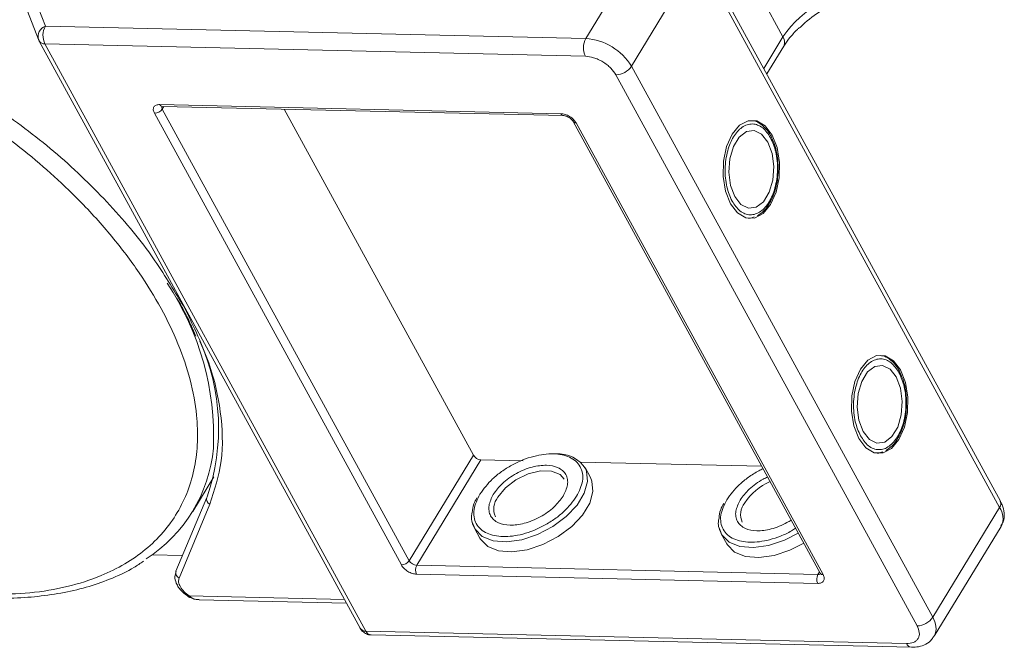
# Model space of a CAD drawing. Header units: millimetres. Extents: x 2145 to 3607, y 659 to 1692.
# Tile 81 of 85: x 3415 to 3484, y 1406 to 1450. Entities that reach past the tile are written whole.
import ezdxf

# ---------------------------------------------------------------- set-up
doc = ezdxf.new("R2010")
doc.units = ezdxf.units.MM

msp = doc.modelspace()

# ---------------------------------------------------------------- linework, layer by layer
at = {"color": 7, "linetype": 'Continuous', "lineweight": 15}
for p, q in [((3459.103, 1456.23), (3454.435, 1448.558)), ((3457.624, 1446.617), (3462.293, 1454.289)), ((3462.293, 1454.289), (3483.33, 1415.836)), ((3483.384, 1416.275), (3462.347, 1454.728)), ((3468.204, 1448.671), (3465.962, 1452.768)), ((3416.695, 1449.423), (3415.847, 1451.621)), ((3415.455, 1450.456), (3416.219, 1448.476)), ((3454.435, 1448.558), (3416.695, 1449.423)), ((3416.251, 1448.406), (3416.219, 1448.476)), ((3416.251, 1448.406), (3416.268, 1448.371)), ((3416.268, 1448.371), (3438.685, 1407.396)), ((3416.666, 1448.179), (3439.083, 1407.204)), ((3416.666, 1448.179), (3454.406, 1447.313)), ((3468.204, 1448.671), (3466.865, 1446.47)), ((3467.079, 1446.078), (3468.254, 1448.009)), ((3456.533, 1446.02), (3477.57, 1407.566)), ((3478.662, 1408.164), (3457.624, 1446.617)), ((3424.683, 1443.949), (3452.697, 1443.306)), ((3441.554, 1411.816), (3424.31, 1443.335)), ((3424.965, 1443.814), (3424.856, 1443.634)), ((3442.1, 1412.115), (3424.856, 1443.634)), ((3424.86, 1443.816), (3452.874, 1443.174)), ((3446.581, 1419.481), (3433.374, 1443.621)), ((3453.561, 1442.755), (3470.805, 1411.236)), ((3453.76, 1442.66), (3471.004, 1411.141)), ((3467.475, 1441.494), (3467.398, 1441.663)), ((3465.921, 1436.012), (3465.807, 1435.998)), ((3465.953, 1436.028), (3466.203, 1436.111)), ((3426.337, 1429.905), (3426.036, 1430.372)), ((3426.939, 1428.372), (3427.21, 1427.787)), ((3476.442, 1425.104), (3476.364, 1425.273)), ((3442.1, 1412.115), (3446.581, 1419.481)), ((3474.888, 1419.622), (3474.774, 1419.608)), ((3474.92, 1419.638), (3475.17, 1419.721)), ((3447.113, 1419.157), (3442.631, 1411.792)), ((3450.066, 1419.089), (3447.113, 1419.157)), ((3466.718, 1418.707), (3454.073, 1418.997)), ((3454.759, 1417.915), (3454.379, 1418.608)), ((3426.983, 1415.549), (3428.461, 1417.978)), ((3427.969, 1416.536), (3425.813, 1411.382)), ((3427.989, 1416.575), (3427.969, 1416.536)), ((3426.032, 1410.905), (3428.188, 1416.059)), ((3483.33, 1415.836), (3478.662, 1408.164)), ((3446.659, 1414.384), (3447.039, 1413.691)), ((3478.762, 1406.841), (3483.431, 1414.513)), ((3463.899, 1413.989), (3464.278, 1413.295)), ((3424.15, 1412.526), (3426.271, 1412.477)), ((3442.631, 1411.792), (3470.645, 1411.149)), ((3470.631, 1410.527), (3442.617, 1411.169)), ((3470.645, 1411.149), (3470.755, 1411.329)), ((3426.678, 1409.605), (3426.678, 1409.605)), ((3437.579, 1409.417), (3426.732, 1409.666)), ((3427.426, 1409.392), (3437.722, 1409.156)), ((3476.823, 1406.339), (3439.083, 1407.204)), ((3439.437, 1406.939), (3477.177, 1406.073))]:
    msp.add_line(p, q, dxfattribs=at)
at = {"color": 7, "linetype": 'Continuous', "lineweight": 15, "flags": 128}
for points in [[(3464.537, 1437.028), (3465.024, 1436.385), (3465.606, 1436.04), (3466.226, 1436.025), (3466.823, 1436.344), (3467.339, 1436.963), (3467.723, 1437.823), (3467.938, 1438.84), (3467.963, 1439.913), (3467.795, 1440.938), (3467.451, 1441.815), (3466.964, 1442.458), (3466.382, 1442.803), (3465.762, 1442.817), (3465.165, 1442.499), (3464.649, 1441.88), (3464.265, 1441.02), (3464.05, 1440.003), (3464.025, 1438.93), (3464.193, 1437.905), (3464.537, 1437.028)], [(3467.152, 1441.324), (3466.716, 1441.878), (3466.194, 1442.135), (3465.647, 1442.065), (3465.142, 1441.676), (3464.74, 1441.016), (3464.489, 1440.162), (3464.42, 1439.22), (3464.54, 1438.302), (3464.836, 1437.519), (3465.272, 1436.965), (3465.794, 1436.708), (3466.341, 1436.778), (3466.846, 1437.167), (3467.248, 1437.827), (3467.499, 1438.68), (3467.568, 1439.623), (3467.448, 1440.541), (3467.152, 1441.324)], [(3473.504, 1420.638), (3473.991, 1419.995), (3474.573, 1419.65), (3475.193, 1419.636), (3475.79, 1419.954), (3476.306, 1420.573), (3476.69, 1421.433), (3476.905, 1422.45), (3476.93, 1423.523), (3476.762, 1424.548), (3476.417, 1425.425), (3475.93, 1426.068), (3475.349, 1426.413), (3474.729, 1426.428), (3474.132, 1426.109), (3473.616, 1425.49), (3473.232, 1424.63), (3473.017, 1423.613), (3472.992, 1422.54), (3473.16, 1421.515), (3473.504, 1420.638)], [(3476.119, 1424.934), (3475.683, 1425.488), (3475.161, 1425.745), (3474.614, 1425.675), (3474.109, 1425.286), (3473.707, 1424.626), (3473.456, 1423.773), (3473.387, 1422.83), (3473.507, 1421.912), (3473.803, 1421.129), (3474.239, 1420.575), (3474.761, 1420.318), (3475.308, 1420.388), (3475.813, 1420.777), (3476.215, 1421.437), (3476.466, 1422.291), (3476.535, 1423.233), (3476.414, 1424.151), (3476.119, 1424.934)], [(3454.433, 1418.499), (3454.484, 1418.369), (3454.557, 1417.643), (3454.332, 1416.832), (3453.823, 1415.997), (3453.069, 1415.198), (3452.127, 1414.495), (3451.065, 1413.941), (3449.962, 1413.577), (3448.901, 1413.429), (3447.96, 1413.508), (3447.209, 1413.809), (3446.703, 1414.31), (3446.504, 1414.815)], [(3447.039, 1413.691), (3447.082, 1413.616), (3447.588, 1413.116), (3448.34, 1412.815), (3449.281, 1412.735), (3450.342, 1412.883), (3451.444, 1413.248), (3452.506, 1413.802), (3453.449, 1414.505), (3454.202, 1415.303), (3454.711, 1416.139), (3454.937, 1416.95), (3454.863, 1417.676), (3454.759, 1417.915)], [(3448.293, 1416.547), (3448.823, 1417.195), (3449.558, 1417.758), (3450.409, 1418.17), (3451.273, 1418.379), (3452.046, 1418.361), (3452.635, 1418.119), (3452.913, 1417.805)], [(3469.271, 1414.041), (3468.304, 1413.546), (3467.202, 1413.181), (3466.141, 1413.033), (3465.2, 1413.113), (3464.448, 1413.414), (3463.942, 1413.914), (3463.743, 1414.419)], [(3464.278, 1413.295), (3464.322, 1413.221), (3464.828, 1412.72), (3465.579, 1412.419), (3466.52, 1412.34), (3467.581, 1412.488), (3468.684, 1412.852), (3469.65, 1413.348)]]:
    msp.add_lwpolyline(points, dxfattribs=at)
at = {"color": 7, "linetype": 'Continuous', "lineweight": 15}
for centre, radius, start, end in [((3474.377, 1444.519), 7.439, 91.29253, 146.07318), ((3416.973, 1448.69), 0.784, 110.78698, 195.82957), ((3417.881, 1448.774), 1.352, 151.28833, 206.07738), ((3416.629, 1448.613), 0.436, 213.84386, 274.84199), ((3455.621, 1447.908), 1.352, 151.28833, 206.07738), ((3454.157, 1444.51), 4.057, 31.28833, 86.07738), ((3467.663, 1448.297), 0.657, 334.03837, 34.63952), ((3456.502, 1447.372), 1.353, 271.29253, 326.07318), ((3424.88, 1444.026), 0.211, 201.42703, 264.62651), ((3424.294, 1444.012), 0.676, 271.29253, 326.07318), ((3425.055, 1443.764), 0.239, 166.96444, 213.12547), ((3452.893, 1443.383), 0.211, 201.41619, 264.73451), ((3453.741, 1442.876), 0.217, 213.62857, 274.99272), ((3409.124, 1420.751), 19.321, 357.65772, 33.69882), ((3414.068, 1421.37), 14.723, 340.9924, 24.35035), ((3418.155, 1420.92), 10.318, 302.73279, 354.66622), ((3447.159, 1419.832), 0.676, 211.28833, 266.07738), ((3452.515, 1417.326), 2.248, 31.46144, 94.78041), ((3468.964, 1413.847), 4.135, 113.66206, 146.11822), ((3428.34, 1416.418), 0.39, 162.4358, 246.95329), ((3449.304, 1415.733), 1.298, 141.16362, 204.84518), ((3466.543, 1415.338), 1.298, 141.16362, 204.84518), ((3482.977, 1416.102), 0.443, 323.05751, 22.98806), ((3482.306, 1415.093), 1.266, 332.73921, 35.93869), ((3441.538, 1412.492), 0.676, 271.29253, 326.07318), ((3442.677, 1412.466), 0.676, 211.28833, 266.07738), ((3443.224, 1411.467), 0.676, 151.28833, 206.07738), ((3426.185, 1411.264), 0.39, 162.4358, 246.95329), ((3471.238, 1410.824), 0.676, 151.28833, 206.07738), ((3470.669, 1411.386), 0.239, 264.24648, 310.36926), ((3470.988, 1411.361), 0.221, 214.37766, 274.3082), ((3426.57, 1409.753), 0.183, 306.2171, 331.91249), ((3477.54, 1408.919), 1.353, 271.29253, 326.07318), ((3477.56, 1407.414), 1.333, 335.01474, 34.24778), ((3439.047, 1407.638), 0.436, 213.84386, 274.84199), ((3439.484, 1407.37), 0.434, 202.38401, 263.66952), ((3477.231, 1406.512), 0.443, 203.0669, 262.93411)]:
    msp.add_arc(centre, radius, start, end, dxfattribs=at)
for points, knots in [([(3469.395, 1449.321), (3469.506, 1449.43), (3470.005, 1449.92), (3471.157, 1450.708), (3472.728, 1451.573), (3473.717, 1451.829), (3474.209, 1451.956)], [0, 0, 0, 0, 0.078725, 0.3545282, 0.678962, 1, 1, 1, 1]), ([(3390.469, 1450.74), (3391.432, 1450.68), (3393.389, 1450.559), (3396.536, 1449.98), (3399.568, 1449.16), (3402.412, 1448.158), (3405.021, 1447.053), (3407.611, 1445.768), (3410.998, 1443.828), (3414.195, 1441.598), (3417.088, 1439.166), (3419.265, 1437.092), (3421.369, 1434.768), (3423.281, 1432.235), (3424.827, 1429.722), (3426.027, 1427.217), (3426.872, 1424.709), (3427.29, 1422.424), (3427.356, 1420.398), (3427.152, 1418.633), (3426.684, 1416.974), (3425.702, 1414.936), (3424.21, 1413.211), (3422.27, 1411.86), (3420.465, 1410.964), (3418.264, 1410.264), (3415.679, 1409.817), (3413.807, 1409.784), (3412.884, 1409.767)], [0, 0, 0, 0, 0.038862, 0.078912, 0.1200677, 0.1522272, 0.1843815, 0.2172151, 0.2500433, 0.3156185, 0.347778, 0.3799323, 0.4210926, 0.4611415, 0.5, 0.5388632, 0.578912, 0.6200677, 0.6522272, 0.6843815, 0.7172151, 0.7500433, 0.8156185, 0.847778, 0.8799323, 0.9210926, 0.9611404, 1, 1, 1, 1]), ([(3468.256, 1448.01), (3468.26, 1448.017), (3468.354, 1448.2), (3468.669, 1448.603), (3469.052, 1449.043), (3469.324, 1449.282), (3469.383, 1449.333)], [0, 0, 0, 0, 0.015478, 0.440972, 0.880268, 1, 1, 1, 1]), ([(3454.406, 1447.313), (3454.596, 1447.292), (3454.889, 1447.26), (3455.31, 1447.095), (3455.628, 1446.927), (3455.923, 1446.722), (3456.263, 1446.424), (3456.426, 1446.179), (3456.533, 1446.02)], [0, 0, 0, 0, 0.239443, 0.369807, 0.5, 0.630364, 0.760557, 1, 1, 1, 1]), ([(3426.036, 1430.372), (3425.37, 1431.473), (3423.93, 1433.851), (3420.857, 1437.409), (3417.155, 1440.936), (3414.306, 1442.996), (3412.892, 1444.018)], [0, 0, 0, 0, 0.2241567, 0.4840874, 0.7440182, 1, 1, 1, 1]), ([(3424.31, 1443.335), (3424.276, 1443.414), (3424.224, 1443.536), (3424.233, 1443.681), (3424.271, 1443.779), (3424.341, 1443.858), (3424.465, 1443.933), (3424.597, 1443.943), (3424.683, 1443.949)], [0, 0, 0, 0, 0.239443, 0.36955, 0.5, 0.630107, 0.760557, 1, 1, 1, 1]), ([(3424.797, 1443.811), (3424.798, 1443.812), (3424.8, 1443.813), (3424.84, 1443.815), (3424.86, 1443.816)], [0, 0, 0, 0, 0.489545, 1, 1, 1, 1]), ([(3452.697, 1443.306), (3452.792, 1443.296), (3452.939, 1443.28), (3453.149, 1443.197), (3453.308, 1443.113), (3453.456, 1443.011), (3453.625, 1442.862), (3453.707, 1442.739), (3453.76, 1442.66)], [0, 0, 0, 0, 0.239443, 0.3695502, 0.4999998, 0.6301073, 0.760557, 1, 1, 1, 1]), ([(3452.874, 1443.173), (3452.874, 1443.173), (3452.893, 1443.175), (3452.953, 1443.167), (3453.042, 1443.145), (3453.147, 1443.106), (3453.222, 1443.065), (3453.264, 1443.041)], [0, 0, 0, 0, 0.005502, 0.267632, 0.473873, 0.70006, 1, 1, 1, 1]), ([(3453.264, 1443.041), (3453.316, 1443.006), (3453.388, 1442.957), (3453.47, 1442.878), (3453.522, 1442.818), (3453.554, 1442.771), (3453.561, 1442.756), (3453.561, 1442.756)], [0, 0, 0, 0, 0.385972, 0.536023, 0.767852, 0.991612, 1, 1, 1, 1]), ([(3464.649, 1437.212), (3464.511, 1437.527), (3464.298, 1438.013), (3464.176, 1438.817), (3464.153, 1439.463), (3464.205, 1440.11), (3464.369, 1440.899), (3464.722, 1441.746), (3465.229, 1442.313), (3465.692, 1442.554), (3466.067, 1442.611), (3466.439, 1442.536), (3466.895, 1442.282), (3467.164, 1441.887), (3467.339, 1441.631)], [0, 0, 0, 0, 0.119721, 0.184837, 0.25, 0.315115, 0.380279, 0.5, 0.619721, 0.684837, 0.75, 0.815115, 0.880279, 1, 1, 1, 1]), ([(3467.398, 1441.663), (3467.378, 1441.707), (3467.28, 1441.929), (3467.037, 1442.255), (3466.662, 1442.601), (3466.315, 1442.804), (3466.095, 1442.814), (3466.036, 1442.817)], [0, 0, 0, 0, 0.0646456, 0.3307459, 0.605417, 0.8941319, 1, 1, 1, 1]), ([(3467.339, 1441.631), (3467.477, 1441.316), (3467.69, 1440.83), (3467.812, 1440.026), (3467.835, 1439.38), (3467.783, 1438.733), (3467.619, 1437.944), (3467.266, 1437.097), (3466.759, 1436.53), (3466.296, 1436.289), (3465.921, 1436.232), (3465.549, 1436.307), (3465.093, 1436.561), (3464.824, 1436.956), (3464.649, 1437.212)], [0, 0, 0, 0, 0.119721, 0.184837, 0.25, 0.315115, 0.380279, 0.5, 0.619721, 0.684837, 0.75, 0.815115, 0.880279, 1, 1, 1, 1]), ([(3467.871, 1439.378), (3467.863, 1439.708), (3467.853, 1440.169), (3467.726, 1440.801), (3467.621, 1441.195), (3467.508, 1441.427), (3467.475, 1441.494)], [0, 0, 0, 0, 0.432034, 0.604386, 0.884605, 1, 1, 1, 1]), ([(3466.43, 1436.186), (3466.587, 1436.294), (3466.911, 1436.519), (3467.28, 1437.039), (3467.539, 1437.588), (3467.709, 1438.126), (3467.832, 1438.709), (3467.857, 1439.143), (3467.871, 1439.378)], [0, 0, 0, 0, 0.191308, 0.39709, 0.559843, 0.686792, 0.830349, 1, 1, 1, 1]), ([(3425.871, 1430.448), (3426.097, 1430.059), (3426.501, 1429.363), (3426.805, 1428.675), (3426.939, 1428.372)], [0, 0, 0, 0, 0.560181, 1, 1, 1, 1]), ([(3428.188, 1416.059), (3428.505, 1417.041), (3429.144, 1419.021), (3429.035, 1422.466), (3428.195, 1426.123), (3426.953, 1428.651), (3426.337, 1429.905)], [0, 0, 0, 0, 0.248086, 0.5, 0.751914, 1, 1, 1, 1]), ([(3473.616, 1420.822), (3473.478, 1421.137), (3473.265, 1421.623), (3473.143, 1422.427), (3473.12, 1423.073), (3473.172, 1423.72), (3473.336, 1424.509), (3473.689, 1425.356), (3474.196, 1425.923), (3474.659, 1426.164), (3475.034, 1426.221), (3475.405, 1426.146), (3475.862, 1425.892), (3476.131, 1425.497), (3476.305, 1425.241)], [0, 0, 0, 0, 0.119721, 0.184837, 0.25, 0.315115, 0.380279, 0.5, 0.619721, 0.684837, 0.75, 0.815115, 0.880279, 1, 1, 1, 1]), ([(3476.364, 1425.273), (3476.345, 1425.317), (3476.247, 1425.539), (3476.004, 1425.865), (3475.629, 1426.211), (3475.282, 1426.414), (3475.062, 1426.424), (3475.003, 1426.427)], [0, 0, 0, 0, 0.064646, 0.330746, 0.605417, 0.894132, 1, 1, 1, 1]), ([(3476.305, 1425.241), (3476.443, 1424.926), (3476.657, 1424.44), (3476.779, 1423.636), (3476.802, 1422.99), (3476.75, 1422.343), (3476.586, 1421.554), (3476.233, 1420.707), (3475.726, 1420.14), (3475.263, 1419.899), (3474.887, 1419.842), (3474.516, 1419.917), (3474.059, 1420.171), (3473.79, 1420.566), (3473.616, 1420.822)], [0, 0, 0, 0, 0.119721, 0.184837, 0.25, 0.315115, 0.380279, 0.5, 0.619721, 0.684837, 0.75, 0.815115, 0.880279, 1, 1, 1, 1]), ([(3476.838, 1422.988), (3476.83, 1423.318), (3476.82, 1423.779), (3476.693, 1424.411), (3476.587, 1424.805), (3476.475, 1425.037), (3476.442, 1425.104)], [0, 0, 0, 0, 0.432034, 0.604386, 0.884605, 1, 1, 1, 1]), ([(3475.397, 1419.796), (3475.554, 1419.904), (3475.878, 1420.129), (3476.247, 1420.649), (3476.506, 1421.199), (3476.676, 1421.736), (3476.799, 1422.319), (3476.824, 1422.753), (3476.838, 1422.988)], [0, 0, 0, 0, 0.191308, 0.39709, 0.559843, 0.686792, 0.830349, 1, 1, 1, 1]), ([(3447.04, 1416.763), (3447.306, 1417.125), (3447.715, 1417.681), (3448.544, 1418.343), (3449.261, 1418.795), (3450.03, 1419.157), (3451.028, 1419.488), (3452.214, 1419.64), (3453.184, 1419.438), (3453.758, 1419.072), (3454.071, 1418.685), (3454.226, 1418.213), (3454.238, 1417.532), (3453.968, 1416.972), (3453.792, 1416.608)], [0, 0, 0, 0, 0.119728, 0.18418, 0.25, 0.31582, 0.380272, 0.5, 0.619728, 0.68418, 0.75, 0.81582, 0.880272, 1, 1, 1, 1]), ([(3452.858, 1416.629), (3452.985, 1416.892), (3453.181, 1417.299), (3453.173, 1417.792), (3453.059, 1418.131), (3452.835, 1418.412), (3452.419, 1418.676), (3451.716, 1418.823), (3450.857, 1418.712), (3450.134, 1418.473), (3449.581, 1418.211), (3449.063, 1417.887), (3448.463, 1417.407), (3448.166, 1417.003), (3447.974, 1416.741)], [0, 0, 0, 0, 0.119721, 0.184886, 0.25, 0.315164, 0.380279, 0.5, 0.619721, 0.684886, 0.75, 0.815164, 0.880279, 1, 1, 1, 1]), ([(3464.279, 1416.367), (3464.545, 1416.73), (3464.953, 1417.288), (3465.785, 1417.944), (3466.352, 1418.319), (3466.713, 1418.482), (3466.815, 1418.529)], [0, 0, 0, 0, 0.433428, 0.66675, 0.905024, 1, 1, 1, 1]), ([(3467.132, 1417.95), (3467.029, 1417.903), (3466.742, 1417.774), (3466.303, 1417.489), (3465.702, 1417.012), (3465.405, 1416.608), (3465.213, 1416.346)], [0, 0, 0, 0, 0.126659, 0.354302, 0.581769, 1, 1, 1, 1]), ([(3446.828, 1416.492), (3446.748, 1416.353), (3446.548, 1416.006), (3446.519, 1415.677), (3446.502, 1415.479)], [0, 0, 0, 0, 0.401017, 1, 1, 1, 1]), ([(3453.792, 1416.608), (3453.526, 1416.246), (3453.117, 1415.689), (3452.287, 1415.027), (3451.571, 1414.576), (3450.802, 1414.213), (3449.804, 1413.883), (3448.618, 1413.731), (3447.648, 1413.932), (3447.074, 1414.299), (3446.761, 1414.686), (3446.606, 1415.158), (3446.594, 1415.839), (3446.864, 1416.399), (3447.04, 1416.763)], [0, 0, 0, 0, 0.119728, 0.18418, 0.25, 0.31582, 0.380272, 0.5, 0.619728, 0.68418, 0.75, 0.81582, 0.880272, 1, 1, 1, 1]), ([(3447.974, 1416.741), (3447.847, 1416.478), (3447.651, 1416.072), (3447.659, 1415.578), (3447.773, 1415.239), (3447.996, 1414.959), (3448.412, 1414.695), (3449.115, 1414.548), (3449.975, 1414.659), (3450.697, 1414.897), (3451.251, 1415.16), (3451.768, 1415.484), (3452.368, 1415.964), (3452.666, 1416.368), (3452.858, 1416.629)], [0, 0, 0, 0, 0.119721, 0.184886, 0.25, 0.315164, 0.380279, 0.5, 0.619721, 0.684886, 0.75, 0.815164, 0.880279, 1, 1, 1, 1]), ([(3464.068, 1416.096), (3463.988, 1415.957), (3463.787, 1415.611), (3463.759, 1415.281), (3463.741, 1415.084)], [0, 0, 0, 0, 0.401017, 1, 1, 1, 1]), ([(3469.088, 1414.375), (3468.993, 1414.314), (3468.661, 1414.098), (3468.039, 1413.821), (3467.044, 1413.486), (3465.857, 1413.336), (3464.887, 1413.537), (3464.313, 1413.903), (3464, 1414.29), (3463.845, 1414.762), (3463.833, 1415.444), (3464.103, 1416.003), (3464.279, 1416.367)], [0, 0, 0, 0, 0.033799, 0.118592, 0.201624, 0.355866, 0.510108, 0.59314, 0.677933, 0.762726, 0.845758, 1, 1, 1, 1]), ([(3465.213, 1416.346), (3465.086, 1416.083), (3464.89, 1415.676), (3464.898, 1415.183), (3465.012, 1414.844), (3465.236, 1414.564), (3465.652, 1414.299), (3466.354, 1414.152), (3467.215, 1414.262), (3467.935, 1414.503), (3468.412, 1414.72), (3468.677, 1414.892), (3468.771, 1414.954)], [0, 0, 0, 0, 0.152268, 0.235147, 0.317962, 0.400841, 0.483657, 0.635924, 0.788192, 0.871071, 0.953886, 1, 1, 1, 1]), ([(3483.412, 1414.541), (3483.472, 1414.633), (3483.646, 1414.897), (3483.67, 1415.434), (3483.571, 1415.924), (3483.418, 1416.19), (3483.371, 1416.272)], [0, 0, 0, 0, 0.179646, 0.517827, 0.85097, 1, 1, 1, 1]), ([(3446.502, 1415.479), (3446.482, 1415.392), (3446.388, 1414.982), (3446.54, 1414.648), (3446.659, 1414.384)], [0, 0, 0, 0, 0.212887, 1, 1, 1, 1]), ([(3463.741, 1415.084), (3463.721, 1414.997), (3463.627, 1414.587), (3463.779, 1414.252), (3463.899, 1413.989)], [0, 0, 0, 0, 0.212887, 1, 1, 1, 1]), ([(3413.228, 1409.52), (3413.569, 1409.511), (3414.583, 1409.487), (3416.187, 1409.608), (3418.03, 1409.875), (3419.773, 1410.301), (3421.398, 1410.888), (3422.663, 1411.479), (3423.323, 1411.931), (3423.539, 1412.079)], [0, 0, 0, 0, 0.083579, 0.248214, 0.413815, 0.580411, 0.748174, 0.91744, 1, 1, 1, 1]), ([(3442.617, 1411.169), (3442.522, 1411.18), (3442.375, 1411.196), (3442.165, 1411.279), (3442.006, 1411.363), (3441.858, 1411.465), (3441.689, 1411.614), (3441.607, 1411.737), (3441.554, 1411.816)], [0, 0, 0, 0, 0.239443, 0.36955, 0.5, 0.630107, 0.760557, 1, 1, 1, 1]), ([(3425.824, 1411.378), (3425.786, 1411.255), (3425.701, 1410.987), (3425.805, 1410.593), (3425.993, 1410.248), (3426.279, 1409.892), (3426.57, 1409.687), (3426.752, 1409.558)], [0, 0, 0, 0, 0.189336, 0.414299, 0.570527, 0.730614, 1, 1, 1, 1]), ([(3471.004, 1411.141), (3471.038, 1411.061), (3471.09, 1410.939), (3471.081, 1410.795), (3471.043, 1410.696), (3470.973, 1410.618), (3470.849, 1410.543), (3470.717, 1410.533), (3470.631, 1410.527)], [0, 0, 0, 0, 0.239443, 0.36955, 0.5, 0.630107, 0.760557, 1, 1, 1, 1]), ([(3470.805, 1411.236), (3470.812, 1411.221), (3470.828, 1411.191), (3470.829, 1411.172), (3470.83, 1411.176), (3470.83, 1411.176)], [0, 0, 0, 0, 0.437848, 0.899625, 1, 1, 1, 1]), ([(3426.732, 1409.666), (3426.61, 1409.756), (3426.358, 1409.943), (3426.099, 1410.288), (3425.969, 1410.632), (3426.012, 1410.816), (3426.032, 1410.905)], [0, 0, 0, 0, 0.241864, 0.5, 0.758136, 1, 1, 1, 1]), ([(3426.678, 1409.605), (3426.803, 1409.541), (3427.038, 1409.419), (3427.301, 1409.401), (3427.425, 1409.392)], [0, 0, 0, 0, 0.529898, 1, 1, 1, 1]), ([(3426.732, 1409.666), (3426.833, 1409.588), (3427.039, 1409.43), (3427.296, 1409.409), (3427.427, 1409.399)], [0, 0, 0, 0, 0.493587, 1, 1, 1, 1]), ([(3477.57, 1407.566), (3477.638, 1407.408), (3477.742, 1407.164), (3477.724, 1406.874), (3477.648, 1406.678), (3477.508, 1406.52), (3477.259, 1406.371), (3476.995, 1406.351), (3476.823, 1406.339)], [0, 0, 0, 0, 0.239443, 0.369807, 0.5, 0.630364, 0.760557, 1, 1, 1, 1]), ([(3438.687, 1407.397), (3438.692, 1407.386), (3438.734, 1407.297), (3438.868, 1407.146), (3439.111, 1406.996), (3439.321, 1406.924), (3439.43, 1406.941), (3439.437, 1406.942)], [0, 0, 0, 0, 0.038505, 0.323132, 0.637905, 0.979005, 1, 1, 1, 1]), ([(3477.176, 1406.074), (3477.343, 1406.079), (3477.693, 1406.089), (3478.184, 1406.271), (3478.577, 1406.536), (3478.702, 1406.786), (3478.743, 1406.869)], [0, 0, 0, 0, 0.261157, 0.549328, 0.849591, 1, 1, 1, 1])]:
    msp.add_open_spline(points, degree=3, knots=knots, dxfattribs=at)

doc.saveas('drawing.dxf')
